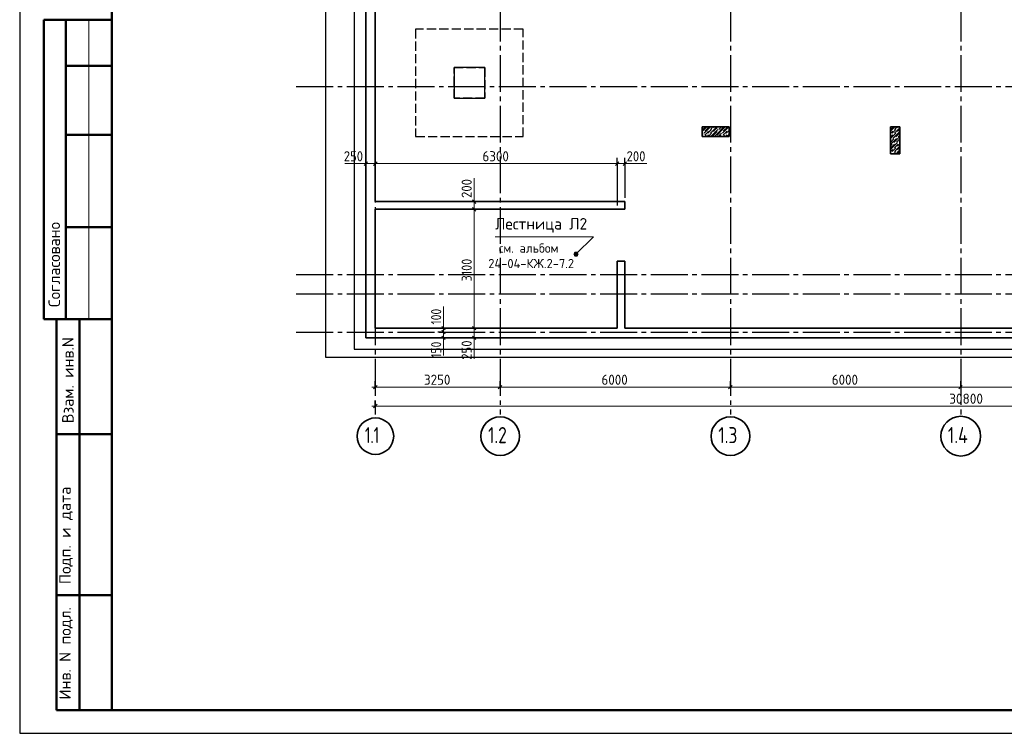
# Model space of a CAD drawing. Header units: millimetres. Extents: x 0 to 21000, y 0 to 14850.
# Tile 1 of 9: x 0 to 10689, y 0 to 7753. Entities that reach past the tile are written whole.
import ezdxf

# ---------------------------------------------------------------- set-up
doc = ezdxf.new("R2010")
doc.units = ezdxf.units.MM
doc.linetypes.add('______2', pattern=[135, 100, -35])
doc.linetypes.add('______5', pattern=[550, 400, -50, 50, -50])
for name, color, linetype, lineweight in [('Standard', 7, 'Continuous', 25), ('ЖБ Лента фундамента под плитной частью', 7, 'Continuous', 25), ('ЖБ Пилон', 180, 'Continuous', 25), ('Общий01', 7, 'Continuous', 13), ('Примечания', 7, 'Continuous', 13), ('Размерная линия_ общее', 7, 'Continuous', 13)]:
    doc.layers.add(name, color=color, linetype=linetype, lineweight=lineweight)
doc.layers.add('ЖБ Плита Фундамента верхний уровень', color=7, linetype='Continuous', lineweight=25, true_color=0x783c14)
doc.layers.add('ЖБ Стена верхний уровень', color=7, linetype='Continuous', lineweight=25, true_color=0x006e00)
doc.layers.add('Оси', color=7, linetype='______5', true_color=0x656565)
doc.styles.add('ISOCPEUR', font='txt')

msp = doc.modelspace()

# ---------------------------------------------------------------- hatches: boundary and pattern name
at = {"layer": 'ЖБ Пилон', "linetype": 'Continuous', "lineweight": 18, "transparency": 33554687}
for points in [[(7426, 6531), (7428, 6533), (7431, 6531), (7428, 6528)], [(7449, 6588), (7448, 6588), (7448, 6588)], [(7486, 6551), (7488, 6553), (7491, 6551), (7488, 6548)], [(7519, 6569), (7521, 6572), (7524, 6569), (7521, 6567)], [(7519, 6529), (7521, 6532), (7524, 6529), (7521, 6527)], [(7579, 6549), (7581, 6552), (7584, 6549), (7581, 6547)], [(7583, 6588), (7581, 6587), (7580, 6588)], [(7586, 6571), (7588, 6573), (7591, 6571), (7588, 6568)], [(7626, 6531), (7628, 6533), (7631, 6531), (7628, 6528)], [(7649, 6588), (7648, 6588), (7648, 6588)], [(7686, 6551), (7688, 6553), (7691, 6551), (7688, 6548)], [(9486, 6551), (9488, 6553), (9491, 6551), (9488, 6548)], [(9519, 6569), (9521, 6572), (9524, 6569), (9521, 6567)], [(9519, 6529), (9521, 6532), (9524, 6529), (9521, 6527)], [(7419, 6509), (7421, 6512), (7424, 6509), (7421, 6507)], [(7426, 6491), (7428, 6493), (7431, 6491), (7428, 6488)], [(7459, 6509), (7461, 6512), (7464, 6509), (7461, 6507)], [(7486, 6511), (7488, 6513), (7491, 6511), (7488, 6508)], [(7559, 6489), (7561, 6492), (7564, 6489), (7561, 6487)], [(7619, 6509), (7621, 6512), (7624, 6509), (7621, 6507)], [(7626, 6491), (7628, 6493), (7631, 6491), (7628, 6488)], [(7659, 6509), (7661, 6512), (7664, 6509), (7661, 6507)], [(7686, 6511), (7688, 6513), (7691, 6511), (7688, 6508)], [(9459, 6509), (9461, 6512), (9464, 6509), (9461, 6507)], [(9466, 6451), (9468, 6453), (9471, 6451), (9468, 6448)], [(9486, 6511), (9488, 6513), (9491, 6511), (9488, 6508)], [(9499, 6469), (9501, 6472), (9504, 6469), (9501, 6467)], [(9526, 6471), (9528, 6473), (9531, 6471), (9528, 6468)], [(9539, 6429), (9541, 6432), (9544, 6429), (9541, 6427)], [(9459, 6309), (9461, 6312), (9464, 6309), (9461, 6307)], [(9479, 6409), (9481, 6412), (9484, 6409), (9481, 6407)], [(9486, 6351), (9488, 6353), (9491, 6351), (9488, 6348)], [(9486, 6311), (9488, 6313), (9491, 6311), (9488, 6308)], [(9506, 6411), (9508, 6413), (9511, 6411), (9508, 6408)], [(9519, 6369), (9521, 6372), (9524, 6369), (9521, 6367)], [(9519, 6329), (9521, 6332), (9524, 6329), (9521, 6327)], [(9546, 6411), (9548, 6413), (9551, 6411), (9548, 6408)]]:
    msp.add_hatch(color=7, dxfattribs=at).paths.add_polyline_path(points, flags=16)
at = {"layer": 'Общий01', "linetype": 'Continuous', "lineweight": 13, "transparency": 33554687}
for points in [[(6055, 5189), (6024, 5221), (6018, 5210)], [(6055, 5189), (6018, 5210), (6045, 5183)], [(6045, 5183), (6018, 5210), (6018, 5199)], [(6045, 5183), (6018, 5199), (6034, 5183)], [(6034, 5183), (6018, 5199), (6024, 5189)], [(6061, 5199), (6034, 5226), (6024, 5221)], [(6061, 5199), (6024, 5221), (6055, 5189)], [(6061, 5210), (6045, 5226), (6034, 5226)], [(6061, 5210), (6034, 5226), (6061, 5199)], [(6045, 5226), (6061, 5210), (6055, 5221)]]:
    msp.add_hatch(color=7, dxfattribs=at).paths.add_polyline_path(points)

# ---------------------------------------------------------------- linework, layer by layer
at = {"layer": 'Standard', "color": 7, "linetype": 'Continuous', "lineweight": 25, "transparency": 33554687}
msp.add_line((1000, 14600), (1000, 529), dxfattribs=at)
at = {"layer": 'Standard', "color": 7, "linetype": 'Continuous', "lineweight": 50, "transparency": 33554687}
for p, q in [((3, 7750), (0, 7750)), ((1000, 7750), (263, 7750)), ((263, 7750), (263, 4500)), ((263, 7750), (263, 4500)), ((500, 7750), (500, 4500)), ((1000, 7250), (500, 7250)), ((1000, 6500), (500, 6500)), ((1000, 5500), (500, 5500)), ((0, 4500), (3, 4500)), ((263, 4500), (1000, 4500)), ((400, 250), (400, 4500)), ((400, 250), (400, 4500)), ((650, 250), (650, 4500)), ((400, 3250), (1000, 3250)), ((400, 1500), (1000, 1500)), ((1000, 250), (400, 250))]:
    msp.add_line(p, q, dxfattribs=at)
at = {"layer": 'Standard', "color": 7, "linetype": 'Continuous', "lineweight": 13, "transparency": 33554687}
msp.add_line((750, 7750), (750, 4500), dxfattribs=at)
at = {"layer": 'Standard', "color": 7, "linetype": 'Continuous', "lineweight": 25, "transparency": 33554687}
msp.add_lwpolyline([(0, 0), (21000, 0), (21000, 14850), (0, 14850), (0, 0)], close=True, dxfattribs=at)
at = {"layer": 'Standard', "color": 7, "linetype": 'Continuous', "lineweight": 13, "transparency": 33554687}
msp.add_lwpolyline([(21000, 14850), (0, 14850), (0, 0), (21000, 0), (21000, 14850)], dxfattribs=at)
at = {"layer": 'Standard', "color": 7, "linetype": 'Continuous', "lineweight": 50, "transparency": 33554687}
msp.add_lwpolyline([(1000, 14600), (20750, 14600), (20750, 250), (1000, 250), (1000, 14600)], close=True, dxfattribs=at)
at = {"layer": 'Standard', "color": 7, "linetype": 'Continuous', "lineweight": -3, "transparency": 33554687}
msp.add_lwpolyline([(3631, 4172), (16756, 4172), (16756, 14359), (3631, 14359), (3631, 4172)], dxfattribs=at)
at = {"layer": 'Standard', "color": 7, "linetype": 'Continuous', "lineweight": 35, "transparency": 33554687}
msp.add_lwpolyline([(3756, 4297), (16735, 4297), (16735, 14338), (3756, 14338), (3756, 4297)], dxfattribs=at)
at = {"layer": 'Standard', "color": 254, "linetype": 'Continuous', "lineweight": -3, "true_color": 0xc4c4ff, "transparency": 33554687}
msp.add_lwpolyline([(3319, 4086), (16777, 4086), (16777, 13814), (3319, 13814), (3319, 4086)], dxfattribs=at)
at = {"layer": 'ЖБ Лента фундамента под плитной частью', "color": 253, "linetype": '______2', "lineweight": -3, "true_color": 0xa0a0a0, "transparency": 33554687}
for p, q in [((5465, 7649), (4298, 7649)), ((4298, 7649), (4298, 6482)), ((5465, 6482), (5465, 7649)), ((4715, 7232), (5048, 7232)), ((4715, 6899), (4715, 7232)), ((5048, 7232), (5048, 6899)), ((5048, 6899), (4715, 6899)), ((4298, 6482), (5465, 6482))]:
    msp.add_line(p, q, dxfattribs=at)
at = {"layer": 'ЖБ Пилон', "color": 7, "linetype": 'Continuous', "lineweight": 35, "transparency": 33554687}
for p, q in [((7702, 6588), (7410, 6588)), ((7410, 6588), (7410, 6484)), ((7410, 6588), (7410, 6484)), ((7702, 6588), (7410, 6588)), ((7702, 6484), (7702, 6588)), ((7702, 6484), (7702, 6588)), ((9556, 6588), (9452, 6588)), ((9452, 6588), (9452, 6297)), ((9452, 6588), (9452, 6297)), ((9556, 6588), (9452, 6588)), ((9556, 6297), (9556, 6588)), ((9556, 6297), (9556, 6588)), ((7410, 6484), (7702, 6484)), ((7410, 6484), (7702, 6484)), ((9452, 6297), (9556, 6297)), ((9452, 6297), (9556, 6297))]:
    msp.add_line(p, q, dxfattribs=at)
at = {"layer": 'ЖБ Пилон', "color": 251, "linetype": 'Continuous', "lineweight": 18, "true_color": 0x494949, "transparency": 33554687}
for p, q in [((7420, 6588), (7410, 6579)), ((7410, 6553), (7438, 6581)), ((7431, 6559), (7410, 6539)), ((7418, 6521), (7410, 6513)), ((7460, 6588), (7431, 6559)), ((7471, 6559), (7431, 6519)), ((7486, 6588), (7438, 6541)), ((7438, 6501), (7458, 6521)), ((7458, 6521), (7478, 6541)), ((7471, 6559), (7500, 6588)), ((7511, 6559), (7471, 6519)), ((7526, 6588), (7498, 6561)), ((7538, 6561), (7498, 6521)), ((7538, 6521), (7502, 6484)), ((7571, 6539), (7516, 6484)), ((7540, 6588), (7531, 6579)), ((7531, 6539), (7551, 6559)), ((7538, 6561), (7566, 6588)), ((7578, 6561), (7538, 6521)), ((7578, 6521), (7542, 6484)), ((7551, 6559), (7571, 6579)), ((7631, 6559), (7571, 6499)), ((7578, 6521), (7638, 6581)), ((7618, 6521), (7582, 6484)), ((7620, 6588), (7591, 6559)), ((7606, 6588), (7598, 6581)), ((7660, 6588), (7631, 6559)), ((7671, 6559), (7631, 6519)), ((7686, 6588), (7638, 6541)), ((7638, 6501), (7658, 6521)), ((7658, 6521), (7678, 6541)), ((7671, 6559), (7700, 6588)), ((7702, 6550), (7671, 6519)), ((7702, 6564), (7698, 6561)), ((7702, 6524), (7698, 6521)), ((9486, 6588), (9452, 6555)), ((9460, 6588), (9452, 6580)), ((9471, 6559), (9452, 6540)), ((9452, 6515), (9458, 6521)), ((9458, 6521), (9478, 6541)), ((9471, 6559), (9500, 6588)), ((9511, 6559), (9471, 6519)), ((9538, 6521), (9478, 6461)), ((9526, 6588), (9498, 6561)), ((9538, 6561), (9498, 6521)), ((9556, 6525), (9511, 6479)), ((9540, 6588), (9531, 6579)), ((9531, 6539), (9551, 6559)), ((9538, 6561), (9556, 6579)), ((9556, 6539), (9538, 6521)), ((9551, 6559), (9556, 6565)), ((7411, 6499), (7410, 6499)), ((7436, 6484), (7451, 6499)), ((7478, 6501), (7462, 6484)), ((7511, 6519), (7476, 6484)), ((7611, 6499), (7596, 6484)), ((7636, 6484), (7651, 6499)), ((7678, 6501), (7662, 6484)), ((7702, 6510), (7676, 6484)), ((7702, 6485), (7702, 6484)), ((9511, 6519), (9452, 6460)), ((9478, 6501), (9452, 6475)), ((9452, 6420), (9491, 6459)), ((9458, 6441), (9452, 6435)), ((9518, 6461), (9458, 6401)), ((9471, 6359), (9531, 6419)), ((9551, 6479), (9491, 6419)), ((9518, 6421), (9538, 6441)), ((9556, 6499), (9538, 6481)), ((9538, 6441), (9556, 6459)), ((9556, 6445), (9551, 6439)), ((9498, 6401), (9452, 6355)), ((9471, 6399), (9452, 6380)), ((9471, 6359), (9452, 6340)), ((9452, 6315), (9458, 6321)), ((9458, 6321), (9478, 6341)), ((9511, 6359), (9471, 6319)), ((9511, 6319), (9489, 6297)), ((9538, 6401), (9498, 6361)), ((9538, 6361), (9498, 6321)), ((9538, 6321), (9514, 6297)), ((9556, 6325), (9529, 6297)), ((9556, 6405), (9531, 6379)), ((9531, 6339), (9551, 6359)), ((9538, 6361), (9556, 6379)), ((9556, 6339), (9538, 6321)), ((9551, 6359), (9556, 6365)), ((9478, 6301), (9474, 6297)), ((9556, 6299), (9554, 6297))]:
    msp.add_line(p, q, dxfattribs=at)
at = {"layer": 'ЖБ Плита Фундамента верхний уровень', "color": 253, "linetype": 'Continuous', "lineweight": -3, "true_color": 0xa0a0a0, "transparency": 33554687}
for p, q in [((3631, 7755), (3631, 4172)), ((5048, 7232), (4715, 7232)), ((4715, 7232), (4715, 6899)), ((5048, 6899), (5048, 7232)), ((4715, 6899), (5048, 6899)), ((3631, 4172), (16756, 4172))]:
    msp.add_line(p, q, dxfattribs=at)
at = {"layer": 'ЖБ Стена верхний уровень', "color": 7, "linetype": 'Continuous', "lineweight": 35, "transparency": 33554687}
for p, q in [((3756, 7859), (3756, 4297)), ((3860, 5776), (3860, 7859)), ((6569, 5776), (3860, 5776)), ((6569, 5693), (6569, 5776)), ((3860, 5693), (6485, 5693)), ((3860, 4401), (3860, 5693)), ((6485, 5693), (6569, 5693)), ((6485, 5130), (6569, 5130)), ((6485, 5130), (6485, 4401)), ((6569, 4401), (6569, 5130)), ((6485, 4401), (3860, 4401)), ((13944, 4401), (6569, 4401)), ((3756, 4297), (3860, 4297)), ((3860, 4297), (16735, 4297))]:
    msp.add_line(p, q, dxfattribs=at)
at = {"layer": 'Общий01', "color": 7, "linetype": 'Continuous', "lineweight": 13, "transparency": 33554687}
for p, q in [((6024, 5221), (6024, 5221)), ((6024, 5189), (6024, 5189)), ((6055, 5221), (6055, 5221)), ((6055, 5189), (6055, 5189))]:
    msp.add_line(p, q, dxfattribs=at)
msp.add_lwpolyline([(5161, 5393), (6228, 5393), (6039, 5205)], dxfattribs=at)
msp.add_circle((6039, 5205), 22.5, dxfattribs=at)
at = {"layer": 'Оси', "color": 8, "linetype": '______5', "lineweight": -3, "transparency": 33554687}
for p, q in [((3860, 13967), (3860, 3465)), ((5215, 13967), (5215, 3465)), ((7715, 13967), (7715, 3465)), ((10215, 13967), (10215, 3465)), ((3002, 7026), (17901, 7026)), ((3002, 4984), (17901, 4984)), ((3002, 4776), (17901, 4776)), ((3002, 4359), (17901, 4359))]:
    msp.add_line(p, q, dxfattribs=at)
at = {"layer": 'Оси', "color": 7, "linetype": 'Continuous', "lineweight": 35, "transparency": 33554687}
for centre, radius in [((3862, 3228), 198), ((5216, 3228), 210), ((7716, 3228), 210), ((10216, 3228), 216)]:
    msp.add_circle(centre, radius, dxfattribs=at)
at = {"layer": 'Примечания', "color": 7, "linetype": 'Continuous', "lineweight": 13, "transparency": 33554687}
for p, q in [((3756, 6189), (3528, 6189)), ((6569, 6189), (6808, 6189)), ((4932, 5776), (4932, 6031)), ((4601, 4401), (4601, 4638)), ((4601, 4297), (4601, 4103)), ((4932, 4297), (4932, 4068))]:
    msp.add_line(p, q, dxfattribs=at)
at = {"layer": 'Размерная линия_ общее', "color": 7, "linetype": 'Continuous', "lineweight": 25, "transparency": 33554687}
for p, q in [((3738, 6170), (3775, 6207)), ((3842, 6170), (3879, 6207)), ((6467, 6170), (6504, 6207)), ((6550, 6170), (6588, 6207)), ((4951, 5757), (4914, 5795)), ((4951, 5674), (4914, 5711)), ((4620, 4382), (4582, 4420)), ((4951, 4382), (4914, 4420)), ((4620, 4341), (4582, 4378)), ((4620, 4278), (4582, 4316)), ((4951, 4278), (4914, 4316)), ((3842, 3742), (3879, 3780)), ((5196, 3742), (5233, 3780)), ((7696, 3742), (7733, 3780)), ((10196, 3742), (10233, 3780)), ((3842, 3536), (3879, 3574))]:
    msp.add_line(p, q, dxfattribs=at)
at = {"layer": 'Размерная линия_ общее', "color": 253, "linetype": 'Continuous', "lineweight": -3, "true_color": 0xa0a0a0, "transparency": 33554687}
for p, q in [((3756, 6189), (3756, 6251)), ((3860, 6189), (3860, 6251)), ((6485, 6189), (6485, 6251)), ((6569, 6189), (6569, 6251)), ((3756, 6189), (3756, 6126)), ((3860, 6189), (3860, 6126)), ((6485, 6189), (6485, 6126)), ((6485, 6189), (6485, 5734)), ((6569, 6189), (6569, 6126)), ((6569, 6189), (6569, 5818)), ((4932, 5776), (4870, 5776)), ((4932, 5776), (4995, 5776)), ((4932, 5693), (4870, 5693)), ((4932, 5693), (4995, 5693)), ((4601, 4401), (4539, 4401)), ((4601, 4401), (4664, 4401)), ((4932, 4401), (4870, 4401)), ((4932, 4401), (4995, 4401)), ((4601, 4359), (4539, 4359)), ((4601, 4297), (4539, 4297)), ((4601, 4359), (4664, 4359)), ((4601, 4297), (4664, 4297)), ((4932, 4297), (4870, 4297)), ((4932, 4297), (4995, 4297)), ((3860, 3761), (3860, 3824)), ((3860, 3761), (3860, 3699)), ((5215, 3761), (5215, 3824)), ((5215, 3761), (5215, 3699)), ((7715, 3761), (7715, 3824)), ((7715, 3761), (7715, 3699)), ((10215, 3761), (10215, 3824)), ((10215, 3761), (10215, 3699)), ((3860, 3555), (3860, 3617)), ((3860, 3555), (3860, 3492)), ((3860, 3555), (3860, 3550))]:
    msp.add_line(p, q, dxfattribs=at)
at = {"layer": 'Размерная линия_ общее', "color": 7, "linetype": 'Continuous', "lineweight": 13, "transparency": 33554687}
for p, q in [((3756, 6189), (3719, 6189)), ((3756, 6189), (3860, 6189)), ((3860, 6189), (6485, 6189)), ((6485, 6189), (6569, 6189)), ((6569, 6189), (6606, 6189)), ((4932, 5776), (4932, 5813)), ((4932, 5693), (4932, 5776)), ((4932, 4401), (4932, 5693)), ((4601, 4401), (4601, 4438)), ((4601, 4359), (4601, 4401)), ((4932, 4297), (4932, 4401)), ((4601, 4297), (4601, 4359)), ((4601, 4297), (4601, 4259)), ((4932, 4297), (4932, 4259)), ((3860, 3761), (3823, 3761)), ((3860, 3761), (5215, 3761)), ((5215, 3761), (7715, 3761)), ((7715, 3761), (10215, 3761)), ((10215, 3761), (12590, 3761)), ((3860, 3555), (3823, 3555)), ((3860, 3555), (16694, 3555))]:
    msp.add_line(p, q, dxfattribs=at)
at = {"layer": 'Размерная линия_ общее', "color": 253, "linetype": 'Continuous', "lineweight": -3, "true_color": 0xa0a0a0, "transparency": 33554687}
for points in [[(3756, 6189), (3756, 6197), (3756, 6197), (3756, 6197), (3756, 6197), (3756, 6323), (3756, 6323), (3756, 6366)], [(3860, 6189), (3860, 6197), (3860, 6197), (3860, 6197), (3860, 6197), (3860, 6319)]]:
    msp.add_lwpolyline(points, dxfattribs=at)

# ---------------------------------------------------------------- texts
at = {"layer": 'Standard', "color": 7, "linetype": 'Continuous', "lineweight": 50, "transparency": 33554687, "char_height": 125, "attachment_point": 7, "rotation": 90, "style": 'ISOCPEUR'}
for s, insert, width in [('\\A1;{\\fISOCPEUR|i0|b0;\\H125.000000;\\W1.000000;\\C7;Согласовано}\\P', (438, 4631), 1035.94), ('\\A1;{\\fISOCPEUR|i0|b0;\\H125.000000;\\W1.000000;\\C7;Взам. инв.N}\\P', (586, 3368), 954.55), ('\\A1;{\\fISOCPEUR|i0|b0;\\H125.000000;\\W1.000000;\\C7;Подп. и дата}\\P', (575, 1621), 1098.53), ('\\A1;{\\fISOCPEUR|i0|b0;\\H125.000000;\\W1.000000;\\C7;Инв. N подл.}\\P', (575, 367), 1010.9)]:
    msp.add_mtext(s, dxfattribs=dict(at, insert=insert, width=width))
at = {"layer": 'Общий01', "color": 7, "linetype": 'Continuous', "lineweight": 25, "transparency": 33554687, "attachment_point": 7, "style": 'ISOCPEUR'}
for s, insert, char_height, width in [('\\W0.98;Лестница Л2', (5161, 5439), 125, 1073.02), ('\\W0.97;см. альбом ', (5202, 5221), 100, 778.33), ('\\W0.98;24-04-КЖ.2-7.2', (5087, 5053), 100, 1008.32)]:
    msp.add_mtext(s, dxfattribs=dict(at, insert=insert, char_height=char_height, width=width))
at = {"layer": 'Оси', "color": 7, "linetype": 'Continuous', "lineweight": 35, "transparency": 33554687, "char_height": 175, "attachment_point": 7, "style": 'ISOCPEUR'}
for s, insert, width in [('\\W0.68;1.1', (3748, 3152), 287.29), ('\\W0.79;1.2', (5084, 3152), 331.37), ('\\W0.79;1.3', (7584, 3152), 331.37), ('\\W0.80;1.4', (10076, 3152), 349.84)]:
    msp.add_mtext(s, dxfattribs=dict(at, insert=insert, width=width))
at = {"layer": 'Размерная линия_ общее', "color": 7, "linetype": 'Continuous', "lineweight": 25, "transparency": 33554687, "char_height": 110, "attachment_point": 7, "style": 'ISOCPEUR'}
for s, insert, width in [('\\W0.91;250', (3518, 6214), 280.99), ('\\W0.93;6300', (5024, 6214), 359.05), ('\\W0.91;200', (6588, 6214), 280.99), ('\\W0.93;3250', (4389, 3786), 359.05), ('\\W0.93;6000', (6316, 3786), 359.05), ('\\W0.93;6000', (8816, 3786), 359.05), ('\\W0.95;30800', (10090, 3580), 436.68)]:
    msp.add_mtext(s, dxfattribs=dict(at, insert=insert, width=width))
at = {"layer": 'Размерная линия_ общее', "color": 7, "linetype": 'Continuous', "lineweight": 25, "transparency": 33554687, "char_height": 110, "attachment_point": 7, "rotation": 90, "style": 'ISOCPEUR'}
for s, insert, width in [('\\W0.91;200', (4907, 5816), 280.99), ('\\W0.87;3100', (4907, 4909), 333.45), ('\\W0.83;100', (4576, 4441), 254.29), ('\\W0.83;150', (4576, 4080), 254.29), ('\\W0.91;250', (4907, 4058), 280.99)]:
    msp.add_mtext(s, dxfattribs=dict(at, insert=insert, width=width))

doc.saveas('drawing.dxf')
